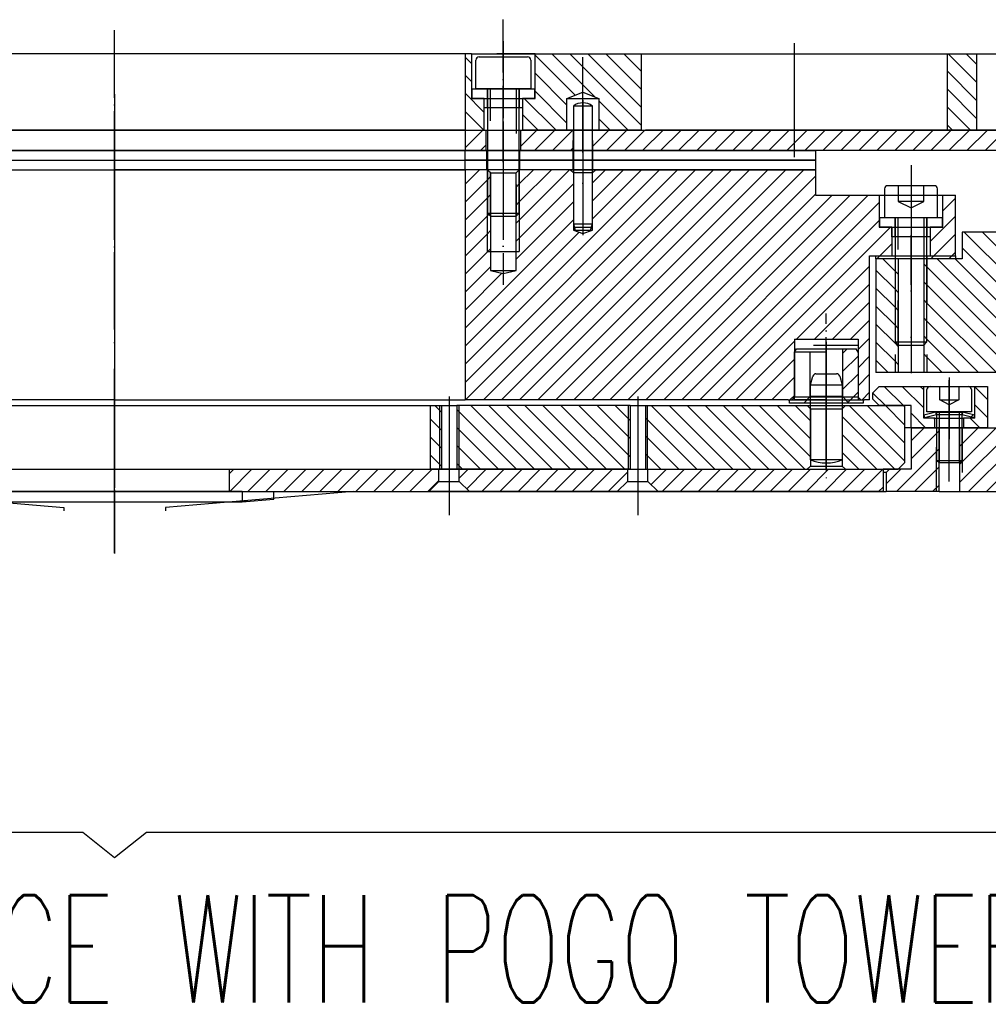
# Model space of a CAD drawing. Extents: x -1765 to 4890, y -3481 to 1222.
# Tile 10 of 98: x -145 to 7, y -2591 to -2436. Entities that reach past the tile are written whole.
import ezdxf

# ---------------------------------------------------------------- set-up
doc = ezdxf.new("R2010")
doc.units = 0
doc.linetypes.add('DASHED', pattern=[15, 7, -8])
doc.linetypes.add('DOT_CENTER', pattern=[14, 12, -1, 0, -1])
doc.layers.add('1', color=7, linetype='CONTINUOUS')
doc.styles.add('CONVERTER_1', font='txt.shx', dxfattribs={"width": 0.63})
pattern_1 = [(45, (0, 0), (-1.4142136, 1.4142136), [])]
pattern_2 = [(135, (0, 0), (-1.4142136, -1.4142136), [])]

# ---------------------------------------------------------------- blocks, each defined once
blk = doc.blocks.new('TEXT__137', base_point=(-723.07, -2611.06))
at = {"layer": '1', "color": 1, "linetype": 'CONTINUOUS'}
for p, q in [((-135, -2563.91), (-298.66, -2563.91)), ((-130, -2567.91), (-135, -2563.91)), ((-125, -2563.91), (-130, -2567.91)), ((38.66, -2563.91), (-125, -2563.91))]:
    blk.add_line(p, q, dxfattribs=at)
at = {"layer": '1', "color": 1, "style": 'CONVERTER_1', "width": 0.63}
blk.add_text('WAFER PROBER INTERFACE WITH POGO TOWER', height=16.8, dxfattribs=at).set_placement((-324.65, -2590.59))
blk = doc.blocks.new('SCREW_M4__138', base_point=(4.5, -2510.45))
at = {"layer": '1', "color": 1, "linetype": 'DOT_CENTER'}
for p, q in [((1, -2495.25), (1, -2492.94)), ((1, -2506.45), (1, -2495.25))]:
    blk.add_line(p, q, dxfattribs=at)
at = {"layer": '1', "color": 7, "linetype": 'CONTINUOUS'}
for p, q in [((-2.5, -2497.95), (-2.5, -2494.45)), ((-2, -2493.95), (-0.5, -2493.95)), ((-0.5, -2493.95), (2.5, -2493.95)), ((2.5, -2493.95), (4, -2493.95)), ((4.5, -2494.45), (4.5, -2497.95)), ((-1, -2497.95), (-2.5, -2497.95)), ((-0.6, -2497.95), (-1, -2497.95)), ((-1, -2497.95), (-1, -2500.45)), ((2.6, -2497.95), (-0.6, -2497.95)), ((3, -2497.95), (2.6, -2497.95)), ((4.5, -2497.95), (3, -2497.95)), ((3, -2500.45), (3, -2497.95)), ((-1, -2500.45), (-1, -2505.55)), ((3, -2505.55), (3, -2500.45)), ((-1, -2505.55), (3, -2505.55)), ((-0.6, -2505.95), (-1, -2505.55)), ((3, -2505.55), (2.6, -2505.95)), ((2.6, -2505.95), (-0.6, -2505.95))]:
    blk.add_line(p, q, dxfattribs=at)
at = {"layer": '1', "color": 1, "linetype": 'DASHED'}
for p, q in [((-0.5, -2496.05), (-0.5, -2493.95)), ((2.5, -2493.95), (2.5, -2496.05)), ((-0.5, -2496.05), (2.5, -2496.05)), ((1, -2496.85), (-0.5, -2496.05)), ((2.5, -2496.05), (1, -2496.85)), ((-0.6, -2497.95), (-0.6, -2500.45)), ((2.6, -2500.45), (2.6, -2497.95)), ((-0.6, -2500.45), (-0.6, -2505.95)), ((2.6, -2505.95), (2.6, -2500.45))]:
    blk.add_line(p, q, dxfattribs=at)
at = {"layer": '1', "color": 7, "linetype": 'CONTINUOUS'}
for centre, start, end in [((-2, -2494.45), 90, 180), ((4, -2494.45), 0, 90)]:
    blk.add_arc(centre, 0.5, start, end, dxfattribs=at)
blk = doc.blocks.new('SPRING_WASHER__139', base_point=(5, -2499.55))
at = {"layer": '1', "linetype": 'CONTINUOUS'}
h = blk.add_hatch(dxfattribs=at)
h.set_pattern_fill('USER', color=3, scale=2, angle=45, pattern_type=0)
h.set_pattern_definition(pattern_1)
h.paths.add_polyline_path([(-3, -2498.45), (-2.9, -2498.84), (-1, -2498.36), (-1.1, -2497.98)])
h = blk.add_hatch(dxfattribs=at)
h.set_pattern_fill('USER', color=3, scale=2, angle=45, pattern_type=0)
h.set_pattern_definition(pattern_1)
h.paths.add_polyline_path([(3.1, -2497.98), (3, -2498.36), (4.9, -2498.84), (5, -2498.45)])
at = {"layer": '1', "color": 3, "linetype": 'CONTINUOUS'}
for p, q in [((-1.1, -2497.98), (-3, -2498.45)), ((-1.1, -2497.98), (1, -2497.98)), ((-1, -2498.36), (-1.1, -2497.98)), ((1, -2497.98), (3.1, -2497.98)), ((3.1, -2497.98), (3, -2498.36)), ((5, -2498.45), (3.1, -2497.98)), ((-3, -2498.45), (-2.9, -2498.84)), ((-2.9, -2498.84), (-1, -2498.36)), ((-1, -2498.36), (1, -2498.36)), ((1, -2498.36), (3, -2498.36)), ((3, -2498.36), (4.9, -2498.84)), ((4.9, -2498.84), (5, -2498.45))]:
    blk.add_line(p, q, dxfattribs=at)
at = {"layer": '1', "color": 3, "linetype": 'DOT_CENTER'}
blk.add_line((1, -2499.55), (1, -2497.14), dxfattribs=at)
blk = doc.blocks.new('CLAMP_PC__140', base_point=(7, -2502.2))
at = {"layer": '1', "linetype": 'CONTINUOUS'}
h = blk.add_hatch(dxfattribs=at)
h.set_pattern_fill('USER', color=1, scale=2, angle=135, pattern_type=0)
h.set_pattern_definition(pattern_2)
h.paths.add_polyline_path([(-10, -2493.95), (-11, -2494.95), (-11, -2495.95), (-10, -2496.95), (-5, -2496.95), (-5, -2500.45), (-1.25, -2500.45), (-1.25, -2498.95), (-3, -2498.95), (-3, -2493.95)])
h = blk.add_hatch(dxfattribs=at)
h.set_pattern_fill('USER', color=1, scale=2, angle=135, pattern_type=0)
h.set_pattern_definition(pattern_2)
h.paths.add_polyline_path([(5, -2493.95), (5, -2498.95), (3.25, -2498.95), (3.25, -2500.45), (7, -2500.45), (7, -2493.95)])
at = {"layer": '1', "color": 1, "linetype": 'DOT_CENTER'}
blk.add_line((1, -2492.53), (1, -2502.2), dxfattribs=at)
at = {"layer": '1', "color": 1, "linetype": 'CONTINUOUS'}
for p, q in [((-10, -2493.95), (-11, -2494.95)), ((-11, -2495.95), (-11, -2494.95)), ((-10, -2493.95), (-3, -2493.95)), ((-3, -2493.95), (5, -2493.95)), ((-3, -2498.95), (-3, -2493.95)), ((5, -2498.95), (5, -2493.95)), ((5, -2493.95), (7, -2493.95)), ((7, -2493.95), (7, -2500.45)), ((-11, -2495.95), (-10, -2496.95)), ((-5, -2496.95), (-10, -2496.95)), ((-5, -2500.45), (-5, -2496.95)), ((-1.25, -2498.95), (-3, -2498.95)), ((-1.25, -2498.95), (3.25, -2498.95)), ((-1.25, -2500.45), (-1.25, -2498.95)), ((5, -2498.95), (3.25, -2498.95)), ((3.25, -2498.95), (3.25, -2500.45)), ((-1.25, -2500.45), (-5, -2500.45)), ((3.25, -2500.45), (-1.25, -2500.45)), ((7, -2500.45), (3.25, -2500.45))]:
    blk.add_line(p, q, dxfattribs=at)
at = {"layer": '1'}
for name, p in [('SCREW_M4__138', (4.5, -2510.45)), ('SPRING_WASHER__139', (5, -2499.55))]:
    blk.add_blockref(name, p, dxfattribs=at)
blk = doc.blocks.new('PCC_S__144', base_point=(-282, -2511.75))
at = {"layer": '1', "linetype": 'CONTINUOUS'}
h = blk.add_hatch(dxfattribs=at)
h.set_pattern_fill('USER', color=3, scale=2, angle=45, pattern_type=0)
h.set_pattern_definition(pattern_1)
h.paths.add_polyline_path([(2.6, -2500.45), (9.5, -2500.45), (9.5, -2492.75), (22, -2492.75), (22, -2495.75), (15, -2495.75), (15, -2510.45), (2.6, -2510.45)])
h = blk.add_hatch(dxfattribs=at)
h.set_pattern_fill('USER', color=3, scale=2, angle=45, pattern_type=0)
h.set_pattern_definition(pattern_1)
h.paths.add_polyline_path([(-0.6, -2500.45), (-0.6, -2510.45), (-8.9, -2510.45), (-8.9, -2507.45), (-8.4, -2506.95), (-5, -2506.95), (-5, -2500.45)])
at = {"layer": '1', "color": 3, "linetype": 'DOT_CENTER'}
blk.add_line((1, -2508.84), (1, -2495.25), dxfattribs=at)
at = {"layer": '1', "color": 3, "linetype": 'CONTINUOUS'}
for p, q in [((-5, -2500.45), (-6, -2500.45)), ((-5, -2500.45), (-0.6, -2500.45)), ((-5, -2500.45), (-5, -2506.95)), ((-0.6, -2500.45), (2.6, -2500.45)), ((-0.6, -2510.45), (-0.6, -2500.45)), ((2.6, -2500.45), (2.6, -2510.45)), ((2.6, -2500.45), (9.5, -2500.45)), ((-8.4, -2506.95), (-9.4, -2506.95)), ((-8.9, -2507.45), (-8.4, -2506.95)), ((-5, -2506.95), (-8.4, -2506.95)), ((-8.9, -2507.45), (-9.4, -2507.45)), ((-8.9, -2507.45), (-8.9, -2510.45)), ((-251.1, -2510.45), (-8.9, -2510.45)), ((-0.6, -2510.45), (-8.9, -2510.45)), ((-0.6, -2510.45), (2.6, -2510.45)), ((2.6, -2510.45), (15, -2510.45))]:
    blk.add_line(p, q, dxfattribs=at)
at = {"layer": '1', "color": 3, "linetype": 'DASHED'}
for p, q in [((-1, -2510.45), (-1, -2500.45)), ((3, -2500.45), (3, -2510.45))]:
    blk.add_line(p, q, dxfattribs=at)
at = {"layer": '1'}
blk.add_blockref('CLAMP_PC__140', (7, -2502.2), dxfattribs=at)
blk = doc.blocks.new('INSERT_RING_TSK__146', base_point=(-282, -2518.75))
at = {"layer": '1', "linetype": 'CONTINUOUS'}
h = blk.add_hatch(dxfattribs=at)
h.set_pattern_fill('USER', scale=2, angle=135, pattern_type=0)
h.set_pattern_definition(pattern_2)
h.paths.add_polyline_path([(80, -2469.75), (80, -2480.85), (65, -2480.85), (65, -2499.75), (23, -2499.75), (17, -2499.75), (17, -2495.75), (23, -2495.75), (23, -2492.75), (9.5, -2492.75), (9.5, -2491.75), (-2.5, -2491.75), (-2.5, -2473.95), (3, -2473.95), (3, -2469.75)])
h = blk.add_hatch(dxfattribs=at)
h.set_pattern_fill('USER', scale=2, angle=135, pattern_type=0)
h.set_pattern_definition(pattern_2)
h.paths.add_polyline_path([(-7.5, -2473.95), (-10.5, -2473.95), (-10.5, -2491.75), (-7.5, -2491.75)])
h = blk.add_hatch(dxfattribs=at)
h.set_pattern_fill('USER', scale=2, angle=135, pattern_type=0)
h.set_pattern_definition(pattern_2)
h.paths.add_polyline_path([(-7, -2473.95), (-7.5, -2473.95), (-7.5, -2491.75), (-7, -2491.75)])
h = blk.add_hatch(dxfattribs=at)
h.set_pattern_fill('USER', scale=2, angle=135, pattern_type=0)
h.set_pattern_definition(pattern_2)
h.paths.add_polyline_path([(-2.5, -2473.95), (-3, -2473.95), (-3, -2491.75), (-2.5, -2491.75)])
at = {"layer": '1', "color": 7, "linetype": 'DOT_CENTER'}
for p, q in [((-130, -2455.57), (-130, -2520.16)), ((-5, -2473.23), (-5, -2491.84))]:
    blk.add_line(p, q, dxfattribs=at)
at = {"layer": '1', "color": 7, "linetype": 'CONTINUOUS'}
for p, q in [((3, -2469.75), (3, -2473.95)), ((80, -2469.75), (3, -2469.75)), ((-7.5, -2473.95), (-10.5, -2473.95)), ((-10.5, -2473.95), (-10.5, -2491.75)), ((-7, -2473.95), (-7.5, -2473.95)), ((-7, -2473.95), (-7, -2491.75)), ((-3, -2473.95), (-7, -2473.95)), ((-2.5, -2473.95), (-3, -2473.95)), ((-3, -2473.95), (-3, -2491.75)), ((3, -2473.95), (-2.5, -2473.95)), ((-7.5, -2491.75), (-10.5, -2491.75)), ((-7, -2491.75), (-7.5, -2491.75)), ((-3, -2491.75), (-7, -2491.75)), ((-2.5, -2491.75), (-3, -2491.75)), ((9.5, -2491.75), (-2.5, -2491.75))]:
    blk.add_line(p, q, dxfattribs=at)
at = {"layer": '1', "color": 7, "linetype": 'DASHED'}
for p, q in [((-7.5, -2473.95), (-7.5, -2491.75)), ((-2.5, -2473.95), (-2.5, -2491.75))]:
    blk.add_line(p, q, dxfattribs=at)
blk = doc.blocks.new('TSK_APM90__175', base_point=(-390, -2520.16))
at = {"layer": '1'}
for name, p in [('INSERT_RING_TSK__146', (-282, -2518.75)), ('PCC_S__144', (-282, -2511.75))]:
    blk.add_blockref(name, p, dxfattribs=at)
blk = doc.blocks.new('ISOLATOR_SCR__176', base_point=(-73.9, -2451.85))
at = {"layer": '1', "color": 6, "linetype": 'DOT_CENTER'}
blk.add_line((-69, -2445.29), (-69, -2451.85), dxfattribs=at)
at = {"layer": '1', "color": 6, "linetype": 'CONTINUOUS'}
for p, q in [((-73.9, -2447.25), (-71.5, -2447.25)), ((-73.9, -2448.75), (-73.9, -2447.25)), ((-71.5, -2447.25), (-66.5, -2447.25)), ((-66.5, -2447.25), (-64.1, -2447.25)), ((-64.1, -2447.25), (-64.1, -2448.75)), ((-72, -2448.75), (-73.9, -2448.75)), ((-72, -2450.25), (-72, -2448.75)), ((-72, -2448.75), (-66, -2448.75)), ((-64.1, -2448.75), (-66, -2448.75)), ((-66, -2448.75), (-66, -2450.25)), ((-71.5, -2450.25), (-72, -2450.25)), ((-66.5, -2450.25), (-71.5, -2450.25)), ((-66, -2450.25), (-66.5, -2450.25))]:
    blk.add_line(p, q, dxfattribs=at)
at = {"layer": '1', "color": 6, "linetype": 'DASHED'}
for p, q in [((-71.5, -2450.25), (-71.5, -2447.25)), ((-66.5, -2447.25), (-66.5, -2450.25))]:
    blk.add_line(p, q, dxfattribs=at)
blk = doc.blocks.new('SCREW_M5X20__177', base_point=(-73.3, -2469.25))
at = {"layer": '1', "color": 42, "linetype": 'DOT_CENTER'}
blk.add_line((-69, -2439.79), (-69, -2469.25), dxfattribs=at)
at = {"layer": '1', "color": 42, "linetype": 'CONTINUOUS'}
for p, q in [((-72.8, -2442.25), (-65.2, -2442.25)), ((-73.3, -2447.25), (-73.3, -2442.75)), ((-64.7, -2442.75), (-64.7, -2447.25)), ((-71.5, -2447.25), (-73.3, -2447.25)), ((-71.5, -2447.25), (-71.5, -2466.75)), ((-71, -2447.25), (-71.5, -2447.25)), ((-67, -2447.25), (-71, -2447.25)), ((-66.5, -2447.25), (-67, -2447.25)), ((-64.7, -2447.25), (-66.5, -2447.25)), ((-66.5, -2466.75), (-66.5, -2447.25)), ((-71, -2467.25), (-71.5, -2466.75)), ((-71.5, -2466.75), (-66.5, -2466.75)), ((-66.5, -2466.75), (-67, -2467.25)), ((-71, -2467.25), (-67, -2467.25))]:
    blk.add_line(p, q, dxfattribs=at)
at = {"layer": '1', "color": 42, "linetype": 'DASHED'}
for p, q in [((-71, -2467.25), (-71, -2447.25)), ((-67, -2447.25), (-67, -2467.25))]:
    blk.add_line(p, q, dxfattribs=at)
at = {"layer": '1', "color": 42, "linetype": 'CONTINUOUS'}
for centre, start, end in [((-72.8, -2442.75), 90, 180), ((-65.2, -2442.75), 0, 90)]:
    blk.add_arc(centre, 0.5, start, end, dxfattribs=at)
blk = doc.blocks.new('DUTBD__178', base_point=(-70.96, -3293.92))
at = {"layer": '1', "linetype": 'CONTINUOUS'}
h = blk.add_hatch(dxfattribs=at)
h.set_pattern_fill('USER', color=3, scale=2, angle=45, pattern_type=0)
h.set_pattern_definition(pattern_1)
h.paths.add_polyline_path([(-71.7, -2453.75), (-75, -2453.75), (-75, -2456.95), (-71.7, -2456.95)])
h = blk.add_hatch(dxfattribs=at)
h.set_pattern_fill('USER', color=3, scale=2, angle=45, pattern_type=0)
h.set_pattern_definition(pattern_1)
h.paths.add_polyline_path([(-58, -2453.75), (-66.3, -2453.75), (-66.3, -2456.95), (-58.02, -2456.95)])
h = blk.add_hatch(dxfattribs=at)
h.set_pattern_fill('USER', color=3, scale=2, angle=45, pattern_type=0)
h.set_pattern_definition(pattern_1)
h.paths.add_polyline_path([(14.78, -2453.75), (14.78, -2456.95), (-54.97, -2456.95), (-55, -2453.75)])
at = {"layer": '1', "color": 3, "linetype": 'DOT_CENTER'}
blk.add_line((-69, -2452.36), (-69, -2458.03), dxfattribs=at)
at = {"layer": '1', "color": 3, "linetype": 'CONTINUOUS'}
for p, q in [((-185, -2453.75), (-75, -2453.75)), ((-75, -2453.75), (-75, -2456.95)), ((-75, -2453.75), (-71.7, -2453.75)), ((-71.7, -2453.75), (-66.3, -2453.75)), ((-71.7, -2456.95), (-71.7, -2453.75)), ((-66.3, -2453.75), (-58, -2453.75)), ((-66.3, -2453.75), (-66.3, -2456.95)), ((-58.02, -2456.95), (-58, -2453.75)), ((-58, -2453.75), (-55, -2453.75)), ((-54.97, -2456.95), (-55, -2453.75)), ((-55, -2453.75), (14.78, -2453.75)), ((-75, -2456.95), (-185, -2456.95)), ((-71.7, -2456.95), (-75, -2456.95)), ((-66.3, -2456.95), (-71.7, -2456.95)), ((-58.02, -2456.95), (-66.3, -2456.95)), ((-54.97, -2456.95), (-58.02, -2456.95)), ((14.78, -2456.95), (-54.97, -2456.95))]:
    blk.add_line(p, q, dxfattribs=at)
blk = doc.blocks.new('SV_DUT_BO_STIFFENER__179', base_point=(73.82, -3290.72))
at = {"layer": '1', "linetype": 'CONTINUOUS'}
h = blk.add_hatch(dxfattribs=at)
h.set_pattern_fill('USER', color=1, scale=2, angle=135, pattern_type=0)
h.set_pattern_definition(pattern_2)
h.paths.add_polyline_path([(-75, -2441.75), (-74, -2441.75), (-74, -2448.75), (-72, -2448.75), (-72, -2453.75), (-75, -2453.75)])
h = blk.add_hatch(dxfattribs=at)
h.set_pattern_fill('USER', color=1, scale=2, angle=135, pattern_type=0)
h.set_pattern_definition(pattern_2)
h.paths.add_polyline_path([(-66, -2448.75), (-64, -2448.75), (-64, -2441.75), (-70, -2441.75), (-47.32, -2441.75), (-47.32, -2453.75), (-54, -2453.75), (-54, -2448.75), (-56.5, -2447.75), (-59, -2448.75), (-59, -2453.75), (-66, -2453.75)])
h = blk.add_hatch(dxfattribs=at)
h.set_pattern_fill('USER', color=1, scale=2, angle=135, pattern_type=0)
h.set_pattern_definition(pattern_2)
h.paths.add_polyline_path([(0.68, -2441.75), (5.3, -2441.75), (5.3, -2453.75), (0.68, -2453.75)])
at = {"layer": '1', "color": 1, "linetype": 'DOT_CENTER'}
for p, q in [((-69, -2458.77), (-69, -2436.4)), ((-130, -2462.75), (-130, -2438.05)), ((-23.32, -2440.07), (-23.32, -2441.75)), ((-56.5, -2447.75), (-56.5, -2442.28)), ((-23.32, -2441.75), (-23.32, -2453.75)), ((-56.5, -2457.25), (-56.5, -2447.75)), ((-23.32, -2453.75), (-23.32, -2457.99))]:
    blk.add_line(p, q, dxfattribs=at)
at = {"layer": '1', "color": 1, "linetype": 'CONTINUOUS'}
for p, q in [((-75, -2441.75), (-185, -2441.75)), ((-74, -2441.75), (-75, -2441.75)), ((-75, -2441.75), (-75, -2453.75)), ((-74, -2441.75), (-64, -2441.75)), ((-74, -2441.75), (-74, -2448.75)), ((-64, -2441.75), (-70, -2441.75)), ((-70, -2441.75), (-47.32, -2441.75)), ((-64, -2448.75), (-64, -2441.75)), ((-47.32, -2441.75), (-23.32, -2441.75)), ((-47.32, -2453.75), (-47.32, -2441.75)), ((-23.32, -2441.75), (0.68, -2441.75)), ((0.68, -2441.75), (5.3, -2441.75)), ((0.68, -2441.75), (0.68, -2453.75)), ((5.3, -2441.75), (5.3, -2453.75)), ((5.3, -2441.75), (9.5, -2441.75)), ((-59, -2448.75), (-56.5, -2447.75)), ((-56.5, -2447.75), (-54, -2448.75)), ((-74, -2448.75), (-72, -2448.75)), ((-72, -2448.75), (-66, -2448.75)), ((-72, -2453.75), (-72, -2448.75)), ((-66, -2448.75), (-64, -2448.75)), ((-66, -2448.75), (-66, -2453.75)), ((-59, -2453.75), (-59, -2448.75)), ((-59, -2448.75), (-54, -2448.75)), ((-54, -2448.75), (-54, -2453.75)), ((-75, -2453.75), (-185, -2453.75)), ((-75, -2453.75), (-72, -2453.75)), ((-72, -2453.75), (-66, -2453.75)), ((-59, -2453.75), (-66, -2453.75)), ((-54, -2453.75), (-59, -2453.75)), ((-47.32, -2453.75), (-54, -2453.75)), ((-47.32, -2453.75), (-46.67, -2453.75)), ((-23.32, -2453.75), (-46.67, -2453.75)), ((0.68, -2453.75), (-23.32, -2453.75)), ((5.3, -2453.75), (0.68, -2453.75)), ((9.5, -2453.75), (5.3, -2453.75))]:
    blk.add_line(p, q, dxfattribs=at)
at = {"layer": '1'}
for name, p in [('SCREW_M5X20__177', (-73.3, -2469.25)), ('ISOLATOR_SCR__176', (-73.9, -2451.85)), ('DUTBD__178', (-70.96, -3293.92))]:
    blk.add_blockref(name, p, dxfattribs=at)
blk = doc.blocks.new('ISOLATOR_SCR__180', base_point=(185.52, -3331.02))
at = {"layer": '1', "linetype": 'CONTINUOUS'}
h = blk.add_hatch(dxfattribs=at)
h.set_pattern_fill('USER', color=1, scale=2, angle=45, pattern_type=0)
h.set_pattern_definition([(45, (80.3578, 438.57), (-1.4142136, 1.4142136), [])])
h.paths.add_polyline_path([(-13.3, -2488.57), (-13.3, -2496.05), (-12.5, -2496.05), (-12.5, -2496.55), (-14.75, -2496.55), (-15.75, -2495.55), (-15.75, -2488.05), (-13.6, -2488.05)])
at = {"layer": '1', "color": 1, "linetype": 'DOT_CENTER'}
for p, q in [((-18.3, -2486.95), (-18.3, -2488.55)), ((-18.3, -2488.05), (-18.3, -2488.57)), ((-18.3, -2488.57), (-18.3, -2495.55)), ((-18.3, -2495.55), (-18.3, -2496.55)), ((-18.3, -2497.05), (-18.3, -2500.02))]:
    blk.add_line(p, q, dxfattribs=at)
at = {"layer": '1', "color": 1, "linetype": 'CONTINUOUS'}
for p, q in [((-23.3, -2488.57), (-23, -2488.05)), ((-18.3, -2488.57), (-23.3, -2488.57)), ((-23.3, -2496.05), (-23.3, -2488.57)), ((-23, -2488.05), (-20.85, -2488.05)), ((-20.85, -2488.05), (-18.3, -2488.05)), ((-18.3, -2488.57), (-18.3, -2488.05)), ((-18.3, -2488.05), (-15.75, -2488.05)), ((-18.3, -2495.55), (-18.3, -2488.57)), ((-15.75, -2488.05), (-15.75, -2495.55)), ((-15.75, -2488.05), (-13.6, -2488.05)), ((-13.3, -2488.57), (-13.6, -2488.05)), ((-13.3, -2488.57), (-13.3, -2496.05)), ((-24.1, -2496.55), (-24.1, -2496.05)), ((-24.1, -2496.05), (-23.3, -2496.05)), ((-18.3, -2496.05), (-23.3, -2496.05)), ((-15.75, -2495.55), (-18.3, -2495.55)), ((-18.3, -2496.55), (-18.3, -2495.55)), ((-14.75, -2496.55), (-15.75, -2495.55)), ((-13.3, -2496.05), (-12.5, -2496.05)), ((-12.5, -2496.05), (-12.5, -2496.55)), ((-21.85, -2496.55), (-24.1, -2496.55)), ((-18.3, -2496.55), (-21.85, -2496.55)), ((-14.75, -2496.55), (-18.3, -2496.55)), ((-12.5, -2496.55), (-14.75, -2496.55))]:
    blk.add_line(p, q, dxfattribs=at)
at = {"layer": '1', "color": 1, "linetype": 'DASHED'}
for p, q in [((-20.85, -2495.55), (-20.85, -2488.05)), ((-20.85, -2495.55), (-21.85, -2496.55)), ((-18.3, -2495.55), (-20.85, -2495.55))]:
    blk.add_line(p, q, dxfattribs=at)
blk = doc.blocks.new('ISO_PLATE_POGOTOWER__184', base_point=(-267, -2481.02))
at = {"layer": '1', "linetype": 'CONTINUOUS'}
h = blk.add_hatch(dxfattribs=at)
h.set_pattern_fill('USER', color=3, scale=2, angle=45, pattern_type=0)
h.set_pattern_definition(pattern_1)
h.paths.add_polyline_path([(-10.5, -2473.45), (-7.5, -2473.45), (-7.5, -2473.95), (-10.5, -2473.95)])
h = blk.add_hatch(dxfattribs=at)
h.set_pattern_fill('USER', color=3, scale=2, angle=45, pattern_type=0)
h.set_pattern_definition(pattern_1)
h.paths.add_polyline_path([(-2.5, -2473.45), (2, -2473.45), (2, -2473.95), (-2.5, -2473.95)])
at = {"layer": '1', "color": 3, "linetype": 'DOT_CENTER'}
for p, q in [((-130, -2485.02), (-130, -2462.75)), ((-5, -2477.98), (-5, -2470.23))]:
    blk.add_line(p, q, dxfattribs=at)
at = {"layer": '1', "color": 3, "linetype": 'CONTINUOUS'}
for p, q in [((-10.5, -2473.45), (-7.5, -2473.45)), ((-10.5, -2473.95), (-10.5, -2473.45)), ((-7.5, -2473.95), (-10.5, -2473.95)), ((-7.5, -2473.45), (-2.5, -2473.45)), ((-7.5, -2473.45), (-7.5, -2473.95)), ((-2.5, -2473.95), (-7.5, -2473.95)), ((-2.5, -2473.45), (-2.5, -2473.95)), ((-2.5, -2473.45), (2, -2473.45)), ((2, -2473.95), (-2.5, -2473.95)), ((2, -2473.45), (2, -2473.95))]:
    blk.add_line(p, q, dxfattribs=at)
blk = doc.blocks.new('SV_ISOLATOR__200', base_point=(-50.18, -3295.42))
at = {"layer": '1', "color": 7, "linetype": 'CONTINUOUS'}
for p, q in [((-185, -2456.95), (-75, -2456.95)), ((-75, -2458.45), (-75, -2456.95)), ((-75, -2456.95), (-71.6, -2456.95)), ((-71.6, -2456.95), (-66.4, -2456.95)), ((-71.6, -2458.45), (-71.6, -2456.95)), ((-66.4, -2458.45), (-66.4, -2456.95)), ((-66.4, -2456.95), (-58.02, -2456.95)), ((-58.02, -2456.95), (-54.97, -2456.95)), ((-58.02, -2458.45), (-58.02, -2456.95)), ((-54.97, -2456.95), (-20, -2456.95)), ((-54.97, -2458.45), (-54.97, -2456.95)), ((-20, -2456.95), (-20, -2458.45)), ((-185, -2458.45), (-75, -2458.45)), ((-71.6, -2458.45), (-75, -2458.45)), ((-66.4, -2458.45), (-71.6, -2458.45)), ((-58.02, -2458.45), (-66.4, -2458.45)), ((-54.97, -2458.45), (-58.02, -2458.45)), ((-20, -2458.45), (-54.97, -2458.45))]:
    blk.add_line(p, q, dxfattribs=at)
blk = doc.blocks.new('ISOLATOR_SCR__201', base_point=(-4.9, -2472.05))
at = {"layer": '1', "color": 6, "linetype": 'DOT_CENTER'}
blk.add_line((-5, -2465.49), (-5, -2472.05), dxfattribs=at)
at = {"layer": '1', "color": 6, "linetype": 'CONTINUOUS'}
for p, q in [((-9.9, -2468.95), (-9.9, -2467.45)), ((-9.9, -2467.45), (-7.5, -2467.45)), ((-7.5, -2467.45), (-2.5, -2467.45)), ((-2.5, -2467.45), (-0.1, -2467.45)), ((-0.1, -2467.45), (-0.1, -2468.95)), ((-8, -2468.95), (-9.9, -2468.95)), ((-8, -2468.95), (-2, -2468.95)), ((-8, -2470.45), (-8, -2468.95)), ((-2, -2468.95), (-2, -2470.45)), ((-0.1, -2468.95), (-2, -2468.95)), ((-7.5, -2470.45), (-8, -2470.45)), ((-2.5, -2470.45), (-7.5, -2470.45)), ((-2, -2470.45), (-2.5, -2470.45))]:
    blk.add_line(p, q, dxfattribs=at)
at = {"layer": '1', "color": 6, "linetype": 'DASHED'}
for p, q in [((-7.5, -2470.45), (-7.5, -2467.45)), ((-2.5, -2467.45), (-2.5, -2470.45))]:
    blk.add_line(p, q, dxfattribs=at)
blk = doc.blocks.new('SCREW_M5X20__202', base_point=(-4.15, -2489.42))
at = {"layer": '1', "color": 42, "linetype": 'DOT_CENTER'}
for p, q in [((-5, -2459.23), (-5, -2465.95)), ((-5, -2465.95), (-5, -2489.42))]:
    blk.add_line(p, q, dxfattribs=at)
at = {"layer": '1', "color": 42, "linetype": 'CONTINUOUS'}
for p, q in [((-7, -2462.45), (-8.65, -2462.45)), ((-3, -2462.45), (-7, -2462.45)), ((-1.35, -2462.45), (-3, -2462.45)), ((-9.15, -2462.95), (-9.15, -2467.45)), ((-0.85, -2467.45), (-0.85, -2462.95)), ((-9.15, -2467.45), (-7.5, -2467.45)), ((-7.5, -2467.45), (-7.5, -2486.95)), ((-7.5, -2467.45), (-7, -2467.45)), ((-7, -2467.45), (-3, -2467.45)), ((-3, -2467.45), (-2.5, -2467.45)), ((-2.5, -2486.95), (-2.5, -2467.45)), ((-2.5, -2467.45), (-0.85, -2467.45)), ((-7.5, -2486.95), (-7, -2487.45)), ((-7.5, -2486.95), (-2.5, -2486.95)), ((-3, -2487.45), (-2.5, -2486.95)), ((-7, -2487.45), (-3, -2487.45))]:
    blk.add_line(p, q, dxfattribs=at)
at = {"layer": '1', "color": 42, "linetype": 'DASHED'}
for p, q in [((-7, -2462.45), (-7, -2464.95)), ((-3, -2464.95), (-3, -2462.45)), ((-7, -2464.95), (-5, -2465.95)), ((-3, -2464.95), (-7, -2464.95)), ((-5, -2465.95), (-3, -2464.95)), ((-7, -2487.45), (-7, -2467.45)), ((-3, -2467.45), (-3, -2487.45))]:
    blk.add_line(p, q, dxfattribs=at)
at = {"layer": '1', "color": 42, "linetype": 'CONTINUOUS'}
for centre, start, end in [((-8.65, -2462.95), 90, 180), ((-1.35, -2462.95), 0, 90)]:
    blk.add_arc(centre, 0.5, start, end, dxfattribs=at)
at = {"layer": '1'}
blk.add_blockref('ISOLATOR_SCR__201', (-4.9, -2472.05), dxfattribs=at)
blk = doc.blocks.new('SV_ISOLATOR__206', base_point=(-50.18, -3296.92))
at = {"layer": '1', "color": 42, "linetype": 'CONTINUOUS'}
for p, q in [((-185, -2458.45), (-75, -2458.45)), ((-75, -2458.45), (-71.6, -2458.45)), ((-75, -2459.95), (-75, -2458.45)), ((-71.6, -2459.95), (-71.6, -2458.45)), ((-71.6, -2458.45), (-66.4, -2458.45)), ((-66.4, -2458.45), (-58.02, -2458.45)), ((-66.4, -2459.95), (-66.4, -2458.45)), ((-58.02, -2459.95), (-58.02, -2458.45)), ((-58.02, -2458.45), (-54.97, -2458.45)), ((-54.97, -2459.95), (-54.97, -2458.45)), ((-54.97, -2458.45), (-20, -2458.45)), ((-20, -2458.45), (-20, -2459.95)), ((-185, -2459.95), (-75, -2459.95)), ((-71.6, -2459.95), (-75, -2459.95)), ((-66.4, -2459.95), (-71.6, -2459.95)), ((-58.02, -2459.95), (-66.4, -2459.95)), ((-54.97, -2459.95), (-58.02, -2459.95)), ((-20, -2459.95), (-54.97, -2459.95))]:
    blk.add_line(p, q, dxfattribs=at)
blk = doc.blocks.new('ZYL_STIFT__210', base_point=(145.82, -3302.42))
at = {"layer": '1', "color": 7, "linetype": 'CONTINUOUS'}
for p, q in [((-55, -2449.95), (-58, -2449.95)), ((-58, -2449.95), (-58, -2468.45)), ((-55, -2468.45), (-55, -2449.95)), ((-58, -2468.45), (-55, -2468.45)), ((-58, -2468.45), (-57.7, -2469.45)), ((-55.3, -2469.45), (-55, -2468.45)), ((-57.7, -2469.45), (-55.3, -2469.45))]:
    blk.add_line(p, q, dxfattribs=at)
at = {"layer": '1', "color": 1, "linetype": 'DOT_CENTER'}
blk.add_line((-56.5, -2449.03), (-56.5, -2469.45), dxfattribs=at)
at = {"layer": '1', "color": 7, "linetype": 'CONTINUOUS'}
blk.add_arc((-56.5, -2451.95), 2.5, 53.1301, 126.8699, dxfattribs=at)
blk = doc.blocks.new('SV_POGOTOWER__211', base_point=(173.82, -3337.48))
at = {"layer": '1', "linetype": 'CONTINUOUS'}
h = blk.add_hatch(dxfattribs=at)
h.set_pattern_fill('USER', color=4, scale=2, angle=45, pattern_type=0)
h.set_pattern_definition(pattern_1)
h.paths.add_polyline_path([(-20, -2459.95), (-54.5, -2459.95), (-55, -2460.45), (-55, -2469.45), (-56.5, -2469.95), (-58, -2469.45), (-58, -2460.45), (-58.5, -2459.95), (-66.5, -2459.95), (-66.5, -2472.75), (-67, -2472.75), (-67, -2475.75), (-69, -2476.25), (-71, -2475.75), (-71, -2472.75), (-71.5, -2472.75), (-71.5, -2459.95), (-75, -2459.95), (-75, -2496.05), (-24.3, -2496.05), (-23.7, -2496.05), (-23.3, -2495.65), (-23.3, -2486.55), (-13.3, -2486.55), (-13.3, -2495.65), (-12.9, -2496.05), (-12.3, -2496.05), (-11.5, -2496.05), (-11.5, -2473.45), (-8, -2473.45), (-8, -2468.95), (-10, -2468.95), (-10, -2463.95), (-20, -2463.95)])
h = blk.add_hatch(dxfattribs=at)
h.set_pattern_fill('USER', color=4, scale=2, angle=45, pattern_type=0)
h.set_pattern_definition(pattern_1)
h.paths.add_polyline_path([(-71, -2460.45), (-71, -2472.75), (-71.5, -2472.75), (-71.5, -2459.95)])
h = blk.add_hatch(dxfattribs=at)
h.set_pattern_fill('USER', color=4, scale=2, angle=45, pattern_type=0)
h.set_pattern_definition(pattern_1)
h.paths.add_polyline_path([(-66.5, -2459.95), (-66.5, -2472.75), (-67, -2472.75), (-67, -2460.45)])
h = blk.add_hatch(dxfattribs=at)
h.set_pattern_fill('USER', color=4, scale=2, angle=45, pattern_type=0)
h.set_pattern_definition(pattern_1)
h.paths.add_polyline_path([(0, -2468.95), (0, -2463.95), (2, -2463.95), (2, -2473.45), (-2, -2473.45), (-2, -2468.95)])
at = {"layer": '1', "color": 4, "linetype": 'DOT_CENTER'}
for p, q in [((-130, -2448.07), (-130, -2459.95)), ((-69, -2458.95), (-69, -2476.25)), ((-56.5, -2458.95), (-56.5, -2469.95)), ((-130, -2459.95), (-130, -2496.05)), ((-5, -2460.29), (-5, -2474.5)), ((-56.5, -2469.95), (-56.5, -2470.21)), ((-69, -2476.25), (-69, -2478.01)), ((-18.3, -2498.21), (-18.3, -2482.51)), ((-130, -2496.05), (-130, -2515.01))]:
    blk.add_line(p, q, dxfattribs=at)
at = {"layer": '1', "color": 4, "linetype": 'CONTINUOUS'}
for p, q in [((-185, -2459.95), (-130, -2459.95)), ((-75, -2459.95), (-130, -2459.95)), ((-75, -2459.95), (-75, -2496.05)), ((-71.5, -2459.95), (-75, -2459.95)), ((-71.5, -2459.95), (-71, -2460.45)), ((-66.5, -2459.95), (-71.5, -2459.95)), ((-71.5, -2472.75), (-71.5, -2459.95)), ((-71, -2460.45), (-71, -2472.75)), ((-71, -2460.45), (-67, -2460.45)), ((-67, -2460.45), (-66.5, -2459.95)), ((-67, -2472.75), (-67, -2460.45)), ((-58.5, -2459.95), (-66.5, -2459.95)), ((-66.5, -2459.95), (-66.5, -2472.75)), ((-58.5, -2459.95), (-54.5, -2459.95)), ((-58, -2460.45), (-58.5, -2459.95)), ((-55, -2460.45), (-58, -2460.45)), ((-58, -2460.45), (-58, -2469.45)), ((-55, -2460.45), (-54.5, -2459.95)), ((-55, -2469.45), (-55, -2460.45)), ((-54.5, -2459.95), (-20, -2459.95)), ((-20, -2459.95), (-20, -2463.95)), ((-20, -2463.95), (-10, -2463.95)), ((-10, -2463.95), (-10, -2468.95)), ((-10, -2463.95), (0, -2463.95)), ((0, -2468.95), (0, -2463.95)), ((0, -2463.95), (2, -2463.95)), ((2, -2473.45), (2, -2463.95)), ((-58, -2469.45), (-55, -2469.45)), ((-58, -2469.45), (-56.5, -2469.95)), ((-56.5, -2469.95), (-55, -2469.45)), ((-10, -2468.95), (-8, -2468.95)), ((-8, -2468.95), (-2, -2468.95)), ((-8, -2468.95), (-8, -2473.45)), ((-2, -2468.95), (0, -2468.95)), ((-2, -2468.95), (-2, -2473.45)), ((-71.5, -2472.75), (-71, -2472.75)), ((-71, -2472.75), (-67, -2472.75)), ((-71, -2472.75), (-71, -2475.75)), ((-67, -2475.75), (-67, -2472.75)), ((-67, -2472.75), (-66.5, -2472.75)), ((-11.5, -2473.45), (-8, -2473.45)), ((-11.5, -2496.05), (-11.5, -2473.45)), ((-8, -2473.45), (-2, -2473.45)), ((-2, -2473.45), (2, -2473.45)), ((-71, -2475.75), (-67, -2475.75)), ((-71, -2475.75), (-69, -2476.25)), ((-69, -2476.25), (-67, -2475.75)), ((-23.3, -2486.55), (-23.3, -2495.65)), ((-23.3, -2486.55), (-13.3, -2486.55)), ((-13.3, -2486.55), (-13.3, -2495.65)), ((-130, -2496.05), (-185, -2496.05)), ((-130, -2496.05), (-75, -2496.05)), ((-24.3, -2496.05), (-75, -2496.05)), ((-24.3, -2496.05), (-23.7, -2496.05)), ((-23.7, -2496.05), (-23.3, -2495.65)), ((-23.7, -2496.05), (-12.9, -2496.05)), ((-13.3, -2495.65), (-23.3, -2495.65)), ((-12.9, -2496.05), (-13.3, -2495.65)), ((-12.9, -2496.05), (-12.3, -2496.05)), ((-11.5, -2496.05), (-12.3, -2496.05))]:
    blk.add_line(p, q, dxfattribs=at)
at = {"layer": '1', "color": 4, "linetype": 'DASHED'}
for p, q in [((-58, -2468.95), (-55, -2468.95)), ((-13.3, -2487.55), (-23.3, -2487.55))]:
    blk.add_line(p, q, dxfattribs=at)
at = {"layer": '1'}
for name, p in [('ZYL_STIFT__210', (145.82, -3302.42)), ('SV_ISOLATOR__200', (-50.18, -3295.42)), ('SV_ISOLATOR__206', (-50.18, -3296.92)), ('SCREW_M5X20__202', (-4.15, -2489.42)), ('ISO_PLATE_POGOTOWER__184', (-267, -2481.02)), ('ISOLATOR_SCR__180', (185.52, -3331.02))]:
    blk.add_blockref(name, p, dxfattribs=at)
blk = doc.blocks.new('PIN_PC_STIFF_S__212', base_point=(159.32, -3319.87))
at = {"layer": '1', "color": 5, "linetype": 'DOT_CENTER'}
blk.add_line((-18.3, -2507.01), (-18.3, -2489.9), dxfattribs=at)
at = {"layer": '1', "color": 5, "linetype": 'CONTINUOUS'}
for p, q in [((-20.8, -2493.68), (-20.4, -2492.31)), ((-19.92, -2491.95), (-16.68, -2491.95)), ((-16.2, -2492.31), (-15.8, -2493.68)), ((-20.8, -2493.68), (-15.8, -2493.68)), ((-20.8, -2505.45), (-20.8, -2493.68)), ((-15.8, -2493.68), (-15.8, -2505.45)), ((-15.8, -2505.45), (-20.8, -2505.45))]:
    blk.add_line(p, q, dxfattribs=at)
for centre, radius, start, end in [((-19.92, -2492.45), 0.5, 90, 163.8979), ((-16.68, -2492.45), 0.5, 16.1021, 90), ((-18.3, -2499.45), 6.5, -112.6199, -67.3801)]:
    blk.add_arc(centre, radius, start, end, dxfattribs=at)
blk = doc.blocks.new('PC_STIFF_S__213', base_point=(282.14, -3662.95))
at = {"layer": '1', "linetype": 'CONTINUOUS'}
h = blk.add_hatch(dxfattribs=at)
h.set_pattern_fill('USER', color=5, scale=2, angle=135, pattern_type=0)
h.set_pattern_definition(pattern_2)
h.paths.add_polyline_path([(-254, -2496.95), (-242.9, -2496.95), (-242.9, -2506.95), (-253, -2506.95), (-254, -2505.95)])
h = blk.add_hatch(dxfattribs=at)
h.set_pattern_fill('USER', color=5, scale=2, angle=135, pattern_type=0)
h.set_pattern_definition(pattern_2)
h.paths.add_polyline_path([(-240.5, -2496.95), (-238.7, -2496.95), (-238.7, -2506.95), (-240.5, -2506.95)])
h = blk.add_hatch(dxfattribs=at)
h.set_pattern_fill('USER', color=5, scale=2, angle=135, pattern_type=0)
h.set_pattern_definition(pattern_2)
h.paths.add_polyline_path([(-185.5, -2496.95), (-179.5, -2496.95), (-179.5, -2506.95), (-185.5, -2506.95)])
h = blk.add_hatch(dxfattribs=at)
h.set_pattern_fill('USER', color=5, scale=2, angle=135, pattern_type=0)
h.set_pattern_definition(pattern_2)
h.paths.add_polyline_path([(-78.7, -2496.95), (-80.5, -2496.95), (-80.5, -2506.95), (-78.7, -2506.95)])
h = blk.add_hatch(dxfattribs=at)
h.set_pattern_fill('USER', color=5, scale=2, angle=135, pattern_type=0)
h.set_pattern_definition(pattern_2)
h.paths.add_polyline_path([(-49.1, -2496.95), (-76.3, -2496.95), (-76.3, -2506.95), (-49.1, -2506.95)])
h = blk.add_hatch(dxfattribs=at)
h.set_pattern_fill('USER', color=5, scale=2, angle=135, pattern_type=0)
h.set_pattern_definition(pattern_2)
h.paths.add_polyline_path([(-20.8, -2497.45), (-21.3, -2496.95), (-46.7, -2496.95), (-46.7, -2506.95), (-21.3, -2506.95), (-20.8, -2506.45)])
h = blk.add_hatch(dxfattribs=at)
h.set_pattern_fill('USER', color=5, scale=2, angle=135, pattern_type=0)
h.set_pattern_definition(pattern_2)
h.paths.add_polyline_path([(-6, -2496.95), (-6, -2505.95), (-7, -2506.95), (-15.3, -2506.95), (-15.8, -2506.45), (-15.8, -2497.45), (-15.3, -2496.95)])
at = {"layer": '1', "color": 5, "linetype": 'DOT_CENTER'}
for p, q in [((-130, -2516.66), (-130, -2491.2)), ((-241.7, -2508.71), (-241.7, -2495.26)), ((-77.5, -2495.51), (-77.5, -2508.46)), ((-47.9, -2495.51), (-47.9, -2508.46)), ((-18.3, -2495.26), (-18.3, -2508.71))]:
    blk.add_line(p, q, dxfattribs=at)
at = {"layer": '1', "color": 5, "linetype": 'CONTINUOUS'}
for p, q in [((-254, -2496.95), (-242.9, -2496.95)), ((-254, -2505.95), (-254, -2496.95)), ((-243.2, -2506.95), (-243.2, -2496.95)), ((-242.9, -2496.95), (-242.9, -2506.95)), ((-242.9, -2496.95), (-240.5, -2496.95)), ((-240.5, -2506.95), (-240.5, -2496.95)), ((-240.5, -2496.95), (-238.7, -2496.95)), ((-240.2, -2506.95), (-240.2, -2496.95)), ((-238.7, -2496.95), (-185.5, -2496.95)), ((-238.7, -2506.95), (-238.7, -2496.95)), ((-185.5, -2496.95), (-179.5, -2496.95)), ((-185.5, -2506.95), (-185.5, -2496.95)), ((-179.5, -2506.95), (-179.5, -2496.95)), ((-179.5, -2496.95), (-130, -2496.95)), ((-130, -2496.95), (-80.5, -2496.95)), ((-80.5, -2496.95), (-80.5, -2506.95)), ((-80.5, -2496.95), (-78.7, -2496.95)), ((-79, -2496.95), (-79, -2506.95)), ((-78.7, -2496.95), (-78.7, -2506.95)), ((-78.7, -2496.95), (-76.3, -2496.95)), ((-49.1, -2496.95), (-76.3, -2496.95)), ((-76.3, -2496.95), (-76.3, -2506.95)), ((-76, -2496.95), (-76, -2506.95)), ((-49.4, -2496.95), (-49.4, -2506.95)), ((-49.1, -2496.95), (-46.7, -2496.95)), ((-49.1, -2496.95), (-49.1, -2506.95)), ((-46.7, -2496.95), (-46.7, -2506.95)), ((-46.7, -2496.95), (-21.3, -2496.95)), ((-46.4, -2496.95), (-46.4, -2506.95)), ((-21.3, -2496.95), (-15.3, -2496.95)), ((-21.3, -2496.95), (-20.8, -2497.45)), ((-20.8, -2497.45), (-15.8, -2497.45)), ((-20.8, -2497.45), (-20.8, -2506.45)), ((-15.8, -2497.45), (-15.3, -2496.95)), ((-15.8, -2497.45), (-15.8, -2506.45)), ((-15.3, -2496.95), (-6, -2496.95)), ((-6, -2496.95), (-6, -2505.95)), ((-253, -2506.95), (-254, -2505.95)), ((-253, -2506.95), (-242.9, -2506.95)), ((-242.9, -2506.95), (-240.5, -2506.95)), ((-240.5, -2506.95), (-238.7, -2506.95)), ((-238.7, -2506.95), (-185.5, -2506.95)), ((-179.5, -2506.95), (-185.5, -2506.95)), ((-179.5, -2506.95), (-130, -2506.95)), ((-130, -2506.95), (-80.5, -2506.95)), ((-78.7, -2506.95), (-80.5, -2506.95)), ((-76.3, -2506.95), (-78.7, -2506.95)), ((-49.1, -2506.95), (-76.3, -2506.95)), ((-49.1, -2506.95), (-46.7, -2506.95)), ((-46.7, -2506.95), (-21.3, -2506.95)), ((-21.3, -2506.95), (-20.8, -2506.45)), ((-21.3, -2506.95), (-15.3, -2506.95)), ((-20.8, -2506.45), (-15.8, -2506.45)), ((-15.8, -2506.45), (-15.3, -2506.95)), ((-15.3, -2506.95), (-7, -2506.95)), ((-6, -2505.95), (-7, -2506.95))]:
    blk.add_line(p, q, dxfattribs=at)
at = {"layer": '1'}
blk.add_blockref('PIN_PC_STIFF_S__212', (159.32, -3319.87), dxfattribs=at)
blk = doc.blocks.new('SV_PROBECARD__214', base_point=(293.59, -3362.45))
at = {"layer": '1', "linetype": 'CONTINUOUS'}
h = blk.add_hatch(dxfattribs=at)
h.set_pattern_fill('USER', color=1, scale=2, angle=45, pattern_type=0)
h.set_pattern_definition(pattern_1)
h.paths.add_polyline_path([(-79.1, -2506.95), (-112, -2506.95), (-112, -2510.45), (-110, -2510.45), (-105, -2510.45), (-80.7, -2510.45), (-79.1, -2508.85)])
h = blk.add_hatch(dxfattribs=at)
h.set_pattern_fill('USER', color=1, scale=2, angle=45, pattern_type=0)
h.set_pattern_definition(pattern_1)
h.paths.add_polyline_path([(-49.5, -2506.95), (-75.9, -2506.95), (-75.9, -2508.85), (-74.3, -2510.45), (-51.1, -2510.45), (-49.5, -2508.85)])
h = blk.add_hatch(dxfattribs=at)
h.set_pattern_fill('USER', color=1, scale=2, angle=45, pattern_type=0)
h.set_pattern_definition(pattern_1)
h.paths.add_polyline_path([(-9.4, -2506.95), (-46.3, -2506.95), (-46.3, -2508.85), (-44.7, -2510.45), (-9.4, -2510.45)])
h = blk.add_hatch(dxfattribs=at)
h.set_pattern_fill('USER', color=1, scale=2, pattern_type=0)
h.set_pattern_definition([(0, (0, 0), (0, 2), [])])
h.paths.add_polyline_path([(-105, -2510.45), (-110, -2510.45), (-110, -2512.05), (-105, -2511.65)])
at = {"layer": '1', "color": 1, "linetype": 'DOT_CENTER'}
for p, q in [((-130, -2520.12), (-130, -2499.9)), ((-77.5, -2503.88), (-77.5, -2514.15)), ((-47.9, -2503.88), (-47.9, -2514.15))]:
    blk.add_line(p, q, dxfattribs=at)
at = {"layer": '1', "color": 1, "linetype": 'CONTINUOUS'}
for p, q in [((-148, -2506.95), (-112, -2506.95)), ((-112, -2506.95), (-79.1, -2506.95)), ((-112, -2506.95), (-112, -2510.45)), ((-79.1, -2506.95), (-75.9, -2506.95)), ((-79.1, -2508.85), (-79.1, -2506.95)), ((-75.9, -2506.95), (-49.5, -2506.95)), ((-75.9, -2508.85), (-75.9, -2506.95)), ((-49.5, -2506.95), (-46.3, -2506.95)), ((-49.5, -2506.95), (-49.5, -2508.85)), ((-46.3, -2506.95), (-9.4, -2506.95)), ((-46.3, -2508.85), (-46.3, -2506.95)), ((-9.4, -2506.95), (-9.4, -2510.45)), ((-80.7, -2510.45), (-79.1, -2508.85)), ((-79.1, -2508.85), (-75.9, -2508.85)), ((-75.9, -2508.85), (-74.3, -2510.45)), ((-49.5, -2508.85), (-51.1, -2510.45)), ((-49.5, -2508.85), (-46.3, -2508.85)), ((-46.3, -2508.85), (-44.7, -2510.45)), ((-167.49, -2510.45), (-138, -2512.95)), ((-112, -2510.45), (-148, -2510.45)), ((-112, -2510.45), (-148, -2510.45)), ((-92.51, -2510.45), (-122, -2512.95)), ((-110, -2510.45), (-112, -2510.45)), ((-110, -2510.45), (-105, -2510.45)), ((-110, -2510.45), (-110, -2512.05)), ((-110, -2512.05), (-105, -2511.65)), ((-105, -2510.45), (-80.7, -2510.45)), ((-105, -2511.65), (-105, -2510.45)), ((-74.3, -2510.45), (-80.7, -2510.45)), ((-51.1, -2510.45), (-74.3, -2510.45)), ((-44.7, -2510.45), (-51.1, -2510.45)), ((-9.4, -2510.45), (-44.7, -2510.45)), ((-150, -2512.05), (-110, -2512.05)), ((-138, -2512.95), (-138, -2513.45)), ((-122, -2512.95), (-122, -2513.45))]:
    blk.add_line(p, q, dxfattribs=at)
at = {"layer": '1'}
blk.add_blockref('PC_STIFF_S__213', (282.14, -3662.95), dxfattribs=at)
blk = doc.blocks.new('SIDE_VIEW__215', base_point=(-149.45, -3345.86))
at = {"layer": '1'}
for name, p in [('SV_DUT_BO_STIFFENER__179', (73.82, -3290.72)), ('SV_POGOTOWER__211', (173.82, -3337.48)), ('SV_PROBECARD__214', (293.59, -3362.45))]:
    blk.add_blockref(name, p, dxfattribs=at)
blk = doc.blocks.new('WPIF_TSK__216', base_point=(-92.18, -3712.74))
at = {"layer": '1'}
for name, p in [('TEXT__137', (-723.07, -2611.06)), ('TSK_APM90__175', (-390, -2520.16)), ('SIDE_VIEW__215', (-149.45, -3345.86))]:
    blk.add_blockref(name, p, dxfattribs=at)
blk = doc.blocks.new('C-E2803-62282-1S11B__217', base_point=(-130, -2449.25))
at = {"layer": '1'}
blk.add_blockref('WPIF_TSK__216', (-92.18, -3712.74), dxfattribs=at)

msp = doc.modelspace()

# ---------------------------------------------------------------- block references
at = {"layer": '1'}
msp.add_blockref('C-E2803-62282-1S11B__217', (-130, -2449.25), dxfattribs=at)

doc.saveas('drawing.dxf')
